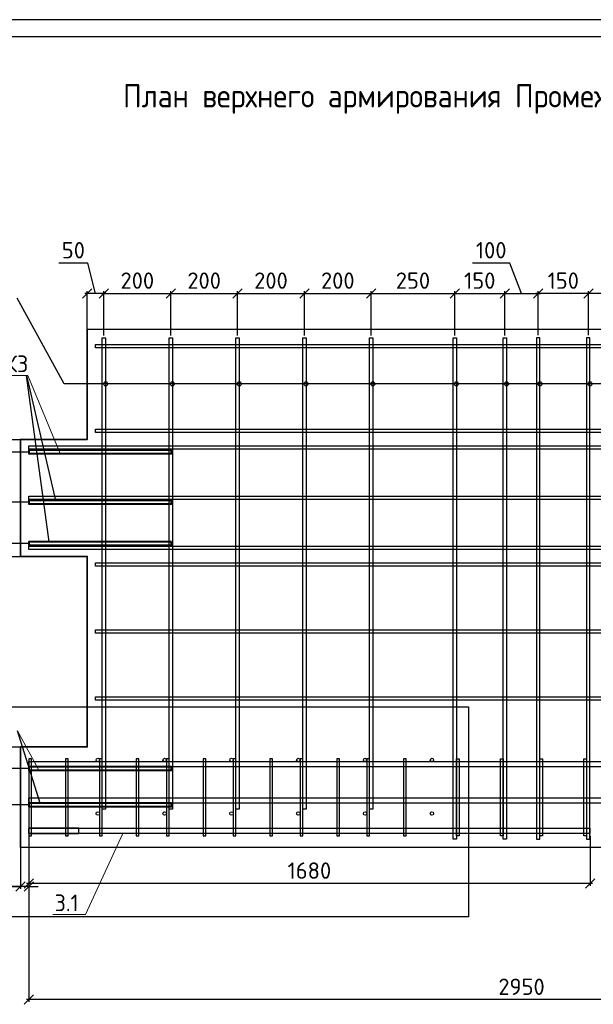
# Model space of a CAD drawing. Header units: millimetres. Extents: x 40580 to 2152466, y -328404 to 177125.
# Tile 231 of 252: x 658857 to 667442, y 162399 to 177125. Entities that reach past the tile are written whole.
import ezdxf

# ---------------------------------------------------------------- set-up
doc = ezdxf.new("R2010")
doc.units = ezdxf.units.MM
doc.linetypes.add('CENTER', pattern=[2, 1.25, -0.25, 0.25, -0.25])
doc.layers.add('11', color=7, linetype='Continuous')
doc.layers.add('Столовая - обозначения', color=7, linetype='Continuous')
for name, color, linetype, lineweight in [('Арм_хомуты', 133, 'Continuous', 18), ('ОСИ', 7, 'CENTER', 15), ('Перекрытие ж_бетон', 250, 'Continuous', 30), ('подоснова', 151, 'Continuous', 5), ('Столовая Двери и окна', 7, 'Continuous', 15), ('ТЕКСТ', 7, 'Continuous', 15)]:
    doc.layers.add(name, color=color, linetype=linetype, lineweight=lineweight)
doc.layers.add('Стена_ бетон несущ.', color=7, linetype='Continuous', lineweight=70, true_color=0xb4b496)
doc.styles.add('GOST-2.304_Type-B', font='GOST_Common.ttf')
doc.styles.get("Standard").update_dxf_attribs({"font": 'isocpeur.ttf'})
doc.styles.add('ГОСТ', font='isocpeur.ttf')
doc.dimstyles.new('Осевые', dxfattribs={"dimscale": 0.7, "dimtxt": 450, "dimasz": 400, "dimexe": 100, "dimexo": 100, "dimgap": 100, "dimtad": 1, "dimdec": 0, "dimzin": 0, "dimdsep": 46, "dimtxsty": 'Standard', "dimblk": 'OBLIQUE', "dimcen": 9, "dimdle": 100, "dimazin": 0, "dimtm": 1e-09, "dimtfac": 1, "dimtdec": 0, "dimtofl": 0, "dimtmove": 0, "dimatfit": 3, "dimfxl": 1, "dimtolj": 1, "dimtzin": 0, "dimarcsym": 0})

# ---------------------------------------------------------------- blocks, each defined once
blk = doc.blocks.new('Штамп')
at = {"layer": '11'}
blk.add_line((311470, 126228), (252070, 126228), dxfattribs=at)
at = {"layer": '11', "lineweight": 30}
blk.add_line((254210, 125978), (311220, 125978), dxfattribs=at)
blk = doc.blocks.new('_OBLIQUE')
at = {"color": 0, "linetype": 'ByBlock'}
blk.add_line((-0.5, -0.5), (0.5, 0.5), dxfattribs=at)
blk = doc.blocks.new('*D6358')
at = {"layer": 'Defpoints', "color": 0, "linetype": 'ByBlock', "lineweight": 25, "ltscale": 13, "transparency": 16777216}
for p in [(658868, 164992), (658993, 164992), (658868, 164160)]:
    blk.add_point(p, dxfattribs=at)
at = {"layer": 'ОСИ', "color": 0, "linetype": 'ByBlock', "lineweight": -2, "ltscale": 13, "transparency": 16777216}
for p, q in [((658868, 164957), (658868, 164125)), ((658993, 164957), (658993, 164125)), ((658083, 164160), (658868, 164160)), ((658868, 164160), (658728, 164160)), ((658993, 164160), (658868, 164160)), ((658993, 164160), (659133, 164160))]:
    blk.add_line(p, q, dxfattribs=at)
at = {"layer": 'ОСИ', "color": 0, "linetype": 'ByBlock', "lineweight": -2, "ltscale": 13, "transparency": 16777216, "xscale": 140, "yscale": 140, "zscale": 140}
blk.add_blockref('_OBLIQUE', (658868, 164160), dxfattribs=at)
at = {"layer": 'ОСИ', "color": 0, "linetype": 'ByBlock', "lineweight": -2, "ltscale": 13, "transparency": 16777216, "xscale": 140, "yscale": 140, "zscale": 140, "rotation": 180}
blk.add_blockref('_OBLIQUE', (658993, 164160), dxfattribs=at)
at = {"layer": 'ОСИ', "color": 0, "linetype": 'ByBlock', "ltscale": 13, "transparency": 16777216, "insert": (658300, 164352), "char_height": 245, "attachment_point": 5}
blk.add_mtext('\\A1;25', dxfattribs=at)
blk = doc.blocks.new('*D6359')
at = {"layer": 'Defpoints', "color": 0, "linetype": 'ByBlock', "lineweight": 25, "ltscale": 13, "transparency": 16777216}
for p in [(658993, 164992), (667393, 164952), (658993, 164205)]:
    blk.add_point(p, dxfattribs=at)
at = {"layer": 'ОСИ', "color": 0, "linetype": 'ByBlock', "lineweight": -2, "ltscale": 13, "transparency": 16777216}
for p, q in [((658993, 164957), (658993, 164170)), ((667393, 164917), (667393, 164170)), ((667428, 164205), (658958, 164205))]:
    blk.add_line(p, q, dxfattribs=at)
at = {"layer": 'ОСИ', "color": 0, "linetype": 'ByBlock', "lineweight": -2, "ltscale": 13, "transparency": 16777216, "xscale": 140, "yscale": 140, "zscale": 140, "rotation": 180}
blk.add_blockref('_OBLIQUE', (658993, 164205), dxfattribs=at)
at = {"layer": 'ОСИ', "color": 0, "linetype": 'ByBlock', "lineweight": -2, "ltscale": 13, "transparency": 16777216, "xscale": 140, "yscale": 140, "zscale": 140}
blk.add_blockref('_OBLIQUE', (667393, 164205), dxfattribs=at)
at = {"layer": 'ОСИ', "color": 0, "linetype": 'ByBlock', "ltscale": 13, "transparency": 16777216, "insert": (663193, 164398), "char_height": 245, "attachment_point": 5}
blk.add_mtext('\\A1;1680', dxfattribs=at)
blk = doc.blocks.new('*D6360')
at = {"layer": 'Defpoints', "color": 0, "linetype": 'ByBlock', "lineweight": 25, "ltscale": 13, "transparency": 16777216}
for p in [(658993, 165447), (673743, 165447), (658993, 162469)]:
    blk.add_point(p, dxfattribs=at)
at = {"layer": 'ОСИ', "color": 0, "linetype": 'ByBlock', "lineweight": -2, "ltscale": 13, "transparency": 16777216}
for p, q in [((658993, 165412), (658993, 162434)), ((673743, 165412), (673743, 162434)), ((673778, 162469), (658958, 162469))]:
    blk.add_line(p, q, dxfattribs=at)
at = {"layer": 'ОСИ', "color": 0, "linetype": 'ByBlock', "lineweight": -2, "ltscale": 13, "transparency": 16777216, "xscale": 140, "yscale": 140, "zscale": 140, "rotation": 180}
blk.add_blockref('_OBLIQUE', (658993, 162469), dxfattribs=at)
at = {"layer": 'ОСИ', "color": 0, "linetype": 'ByBlock', "lineweight": -2, "ltscale": 13, "transparency": 16777216, "xscale": 140, "yscale": 140, "zscale": 140}
blk.add_blockref('_OBLIQUE', (673743, 162469), dxfattribs=at)
at = {"layer": 'ОСИ', "color": 0, "linetype": 'ByBlock', "ltscale": 13, "transparency": 16777216, "insert": (666368, 162661), "char_height": 245, "attachment_point": 5}
blk.add_mtext('\\A1;2950', dxfattribs=at)
blk = doc.blocks.new('*D6209')
at = {"layer": 'Defpoints', "color": 0, "linetype": 'ByBlock', "lineweight": 25, "ltscale": 13, "transparency": 16777216}
for p in [(658351, 170843), (658893, 170843), (659018, 170659)]:
    blk.add_point(p, dxfattribs=at)
at = {"layer": 'ОСИ', "color": 0, "linetype": 'ByBlock', "lineweight": -2, "ltscale": 13, "transparency": 16777216}
for p, q in [((658089, 170830), (658089, 171264)), ((658351, 170751), (658089, 170830)), ((658858, 170843), (658316, 170843)), ((658351, 170624), (658351, 170878)), ((658983, 170659), (658316, 170659))]:
    blk.add_line(p, q, dxfattribs=at)
at = {"layer": 'ОСИ', "color": 0, "linetype": 'ByBlock', "lineweight": -2, "ltscale": 13, "transparency": 16777216, "xscale": 140, "yscale": 140, "zscale": 140}
for p, rotation in [((658351, 170843), 90), ((658351, 170659), 270)]:
    blk.add_blockref('_OBLIQUE', p, dxfattribs=dict(at, rotation=rotation))
at = {"layer": 'ОСИ', "color": 0, "linetype": 'ByBlock', "ltscale": 13, "transparency": 16777216, "insert": (657896, 171047), "char_height": 245, "attachment_point": 5, "rotation": 90}
blk.add_mtext('\\A1;37', dxfattribs=at)
blk = doc.blocks.new('*D6210')
at = {"layer": 'Defpoints', "color": 0, "linetype": 'ByBlock', "lineweight": 25, "ltscale": 13, "transparency": 16777216}
for p in [(659018, 170659), (658351, 169909), (659018, 169909)]:
    blk.add_point(p, dxfattribs=at)
at = {"layer": 'ОСИ', "color": 0, "linetype": 'ByBlock', "lineweight": -2, "ltscale": 13, "transparency": 16777216}
for p, q in [((658351, 170694), (658351, 169874)), ((658983, 170659), (658316, 170659)), ((658983, 169909), (658316, 169909))]:
    blk.add_line(p, q, dxfattribs=at)
at = {"layer": 'ОСИ', "color": 0, "linetype": 'ByBlock', "lineweight": -2, "ltscale": 13, "transparency": 16777216, "xscale": 140, "yscale": 140, "zscale": 140}
for p, rotation in [((658351, 170659), 90), ((658351, 169909), 270)]:
    blk.add_blockref('_OBLIQUE', p, dxfattribs=dict(at, rotation=rotation))
at = {"layer": 'ОСИ', "color": 0, "linetype": 'ByBlock', "ltscale": 13, "transparency": 16777216, "insert": (658159, 170284), "char_height": 245, "attachment_point": 5, "rotation": 90}
blk.add_mtext('\\A1;150', dxfattribs=at)
blk = doc.blocks.new('*D6211')
at = {"layer": 'Defpoints', "color": 0, "linetype": 'ByBlock', "lineweight": 25, "ltscale": 13, "transparency": 16777216}
for p in [(659018, 169909), (658351, 169289), (659018, 169289)]:
    blk.add_point(p, dxfattribs=at)
at = {"layer": 'ОСИ', "color": 0, "linetype": 'ByBlock', "lineweight": -2, "ltscale": 13, "transparency": 16777216}
for p, q in [((658351, 169944), (658351, 169254)), ((658983, 169909), (658316, 169909)), ((658983, 169289), (658316, 169289))]:
    blk.add_line(p, q, dxfattribs=at)
at = {"layer": 'ОСИ', "color": 0, "linetype": 'ByBlock', "lineweight": -2, "ltscale": 13, "transparency": 16777216, "xscale": 140, "yscale": 140, "zscale": 140}
for p, rotation in [((658351, 169909), 90), ((658351, 169289), 270)]:
    blk.add_blockref('_OBLIQUE', p, dxfattribs=dict(at, rotation=rotation))
at = {"layer": 'ОСИ', "color": 0, "linetype": 'ByBlock', "ltscale": 13, "transparency": 16777216, "insert": (658159, 169599), "char_height": 245, "attachment_point": 5, "rotation": 90}
blk.add_mtext('\\A1;124', dxfattribs=at)
blk = doc.blocks.new('*D6212')
at = {"layer": 'Defpoints', "color": 0, "linetype": 'ByBlock', "lineweight": 25, "ltscale": 13, "transparency": 16777216}
for p in [(659018, 169289), (658351, 169093), (659018, 169093)]:
    blk.add_point(p, dxfattribs=at)
at = {"layer": 'ОСИ', "color": 0, "linetype": 'ByBlock', "lineweight": -2, "ltscale": 13, "transparency": 16777216}
for p, q in [((658983, 169289), (658316, 169289)), ((658351, 169324), (658351, 169058)), ((658351, 169191), (657823, 169009)), ((658983, 169093), (658316, 169093)), ((657823, 169009), (657823, 168575))]:
    blk.add_line(p, q, dxfattribs=at)
at = {"layer": 'ОСИ', "color": 0, "linetype": 'ByBlock', "lineweight": -2, "ltscale": 13, "transparency": 16777216, "xscale": 140, "yscale": 140, "zscale": 140}
for p, rotation in [((658351, 169289), 90), ((658351, 169093), 270)]:
    blk.add_blockref('_OBLIQUE', p, dxfattribs=dict(at, rotation=rotation))
at = {"layer": 'ОСИ', "color": 0, "linetype": 'ByBlock', "ltscale": 13, "transparency": 16777216, "insert": (657631, 168792), "char_height": 245, "attachment_point": 5, "rotation": 90}
blk.add_mtext('\\A1;39', dxfattribs=at)
blk = doc.blocks.new('*D6218')
at = {"layer": 'Defpoints', "color": 0, "linetype": 'ByBlock', "lineweight": 25, "ltscale": 13, "transparency": 16777216}
for p in [(667368, 173030), (667368, 172369), (668618, 172368)]:
    blk.add_point(p, dxfattribs=at)
at = {"layer": 'ОСИ', "color": 0, "linetype": 'ByBlock', "lineweight": -2, "ltscale": 13, "transparency": 16777216}
for p, q in [((667368, 172404), (667368, 173065)), ((668618, 172403), (668618, 173065)), ((668653, 173030), (667333, 173030))]:
    blk.add_line(p, q, dxfattribs=at)
at = {"layer": 'ОСИ', "color": 0, "linetype": 'ByBlock', "lineweight": -2, "ltscale": 13, "transparency": 16777216, "xscale": 140, "yscale": 140, "zscale": 140, "rotation": 180}
blk.add_blockref('_OBLIQUE', (667368, 173030), dxfattribs=at)
at = {"layer": 'ОСИ', "color": 0, "linetype": 'ByBlock', "lineweight": -2, "ltscale": 13, "transparency": 16777216, "xscale": 140, "yscale": 140, "zscale": 140}
blk.add_blockref('_OBLIQUE', (668618, 173030), dxfattribs=at)
at = {"layer": 'ОСИ', "color": 0, "linetype": 'ByBlock', "ltscale": 13, "transparency": 16777216, "insert": (667993, 173222), "char_height": 245, "attachment_point": 5}
blk.add_mtext('\\A1;250', dxfattribs=at)
blk = doc.blocks.new('*D6219')
at = {"layer": 'Defpoints', "color": 0, "linetype": 'ByBlock', "lineweight": 25, "ltscale": 13, "transparency": 16777216}
for p in [(666618, 173030), (666618, 172369), (667368, 172369)]:
    blk.add_point(p, dxfattribs=at)
at = {"layer": 'ОСИ', "color": 0, "linetype": 'ByBlock', "lineweight": -2, "ltscale": 13, "transparency": 16777216}
for p, q in [((666618, 172404), (666618, 173065)), ((667368, 172404), (667368, 173065)), ((667403, 173030), (666583, 173030))]:
    blk.add_line(p, q, dxfattribs=at)
at = {"layer": 'ОСИ', "color": 0, "linetype": 'ByBlock', "lineweight": -2, "ltscale": 13, "transparency": 16777216, "xscale": 140, "yscale": 140, "zscale": 140, "rotation": 180}
blk.add_blockref('_OBLIQUE', (666618, 173030), dxfattribs=at)
at = {"layer": 'ОСИ', "color": 0, "linetype": 'ByBlock', "lineweight": -2, "ltscale": 13, "transparency": 16777216, "xscale": 140, "yscale": 140, "zscale": 140}
blk.add_blockref('_OBLIQUE', (667368, 173030), dxfattribs=at)
at = {"layer": 'ОСИ', "color": 0, "linetype": 'ByBlock', "ltscale": 13, "transparency": 16777216, "insert": (666993, 173222), "char_height": 245, "attachment_point": 5}
blk.add_mtext('\\A1;150', dxfattribs=at)
blk = doc.blocks.new('*D6220')
at = {"layer": 'Defpoints', "color": 0, "linetype": 'ByBlock', "lineweight": 25, "ltscale": 13, "transparency": 16777216}
for p in [(659868, 173030), (659868, 172381), (660118, 172368)]:
    blk.add_point(p, dxfattribs=at)
at = {"layer": 'ОСИ', "color": 0, "linetype": 'ByBlock', "lineweight": -2, "ltscale": 13, "transparency": 16777216}
for p, q in [((659878, 173485), (659444, 173485)), ((659993, 173030), (659878, 173485)), ((659868, 172416), (659868, 173065)), ((660118, 172403), (660118, 173065)), ((660153, 173030), (659833, 173030))]:
    blk.add_line(p, q, dxfattribs=at)
at = {"layer": 'ОСИ', "color": 0, "linetype": 'ByBlock', "lineweight": -2, "ltscale": 13, "transparency": 16777216, "xscale": 140, "yscale": 140, "zscale": 140, "rotation": 180}
blk.add_blockref('_OBLIQUE', (659868, 173030), dxfattribs=at)
at = {"layer": 'ОСИ', "color": 0, "linetype": 'ByBlock', "lineweight": -2, "ltscale": 13, "transparency": 16777216, "xscale": 140, "yscale": 140, "zscale": 140}
blk.add_blockref('_OBLIQUE', (660118, 173030), dxfattribs=at)
at = {"layer": 'ОСИ', "color": 0, "linetype": 'ByBlock', "ltscale": 13, "transparency": 16777216, "insert": (659661, 173677), "char_height": 245, "attachment_point": 5}
blk.add_mtext('\\A1;50', dxfattribs=at)
blk = doc.blocks.new('*D6221')
at = {"layer": 'Defpoints', "color": 0, "linetype": 'ByBlock', "lineweight": 25, "ltscale": 13, "transparency": 16777216}
for p in [(661118, 173030), (660118, 172368), (661118, 172368)]:
    blk.add_point(p, dxfattribs=at)
at = {"layer": 'ОСИ', "color": 0, "linetype": 'ByBlock', "lineweight": -2, "ltscale": 13, "transparency": 16777216}
for p, q in [((660118, 172403), (660118, 173065)), ((661118, 172403), (661118, 173065)), ((660083, 173030), (661153, 173030))]:
    blk.add_line(p, q, dxfattribs=at)
at = {"layer": 'ОСИ', "color": 0, "linetype": 'ByBlock', "lineweight": -2, "ltscale": 13, "transparency": 16777216, "xscale": 140, "yscale": 140, "zscale": 140, "rotation": 180}
blk.add_blockref('_OBLIQUE', (660118, 173030), dxfattribs=at)
at = {"layer": 'ОСИ', "color": 0, "linetype": 'ByBlock', "lineweight": -2, "ltscale": 13, "transparency": 16777216, "xscale": 140, "yscale": 140, "zscale": 140}
blk.add_blockref('_OBLIQUE', (661118, 173030), dxfattribs=at)
at = {"layer": 'ОСИ', "color": 0, "linetype": 'ByBlock', "ltscale": 13, "transparency": 16777216, "insert": (660618, 173222), "char_height": 245, "attachment_point": 5}
blk.add_mtext('\\A1;200', dxfattribs=at)
blk = doc.blocks.new('*D6222')
at = {"layer": 'Defpoints', "color": 0, "linetype": 'ByBlock', "lineweight": 25, "ltscale": 13, "transparency": 16777216}
for p in [(662118, 173030), (661118, 172368), (662118, 172368)]:
    blk.add_point(p, dxfattribs=at)
at = {"layer": 'ОСИ', "color": 0, "linetype": 'ByBlock', "lineweight": -2, "ltscale": 13, "transparency": 16777216}
for p, q in [((661118, 172403), (661118, 173065)), ((662118, 172403), (662118, 173065)), ((661083, 173030), (662153, 173030))]:
    blk.add_line(p, q, dxfattribs=at)
at = {"layer": 'ОСИ', "color": 0, "linetype": 'ByBlock', "lineweight": -2, "ltscale": 13, "transparency": 16777216, "xscale": 140, "yscale": 140, "zscale": 140, "rotation": 180}
blk.add_blockref('_OBLIQUE', (661118, 173030), dxfattribs=at)
at = {"layer": 'ОСИ', "color": 0, "linetype": 'ByBlock', "lineweight": -2, "ltscale": 13, "transparency": 16777216, "xscale": 140, "yscale": 140, "zscale": 140}
blk.add_blockref('_OBLIQUE', (662118, 173030), dxfattribs=at)
at = {"layer": 'ОСИ', "color": 0, "linetype": 'ByBlock', "ltscale": 13, "transparency": 16777216, "insert": (661618, 173222), "char_height": 245, "attachment_point": 5}
blk.add_mtext('\\A1;200', dxfattribs=at)
blk = doc.blocks.new('*D6223')
at = {"layer": 'Defpoints', "color": 0, "linetype": 'ByBlock', "lineweight": 25, "ltscale": 13, "transparency": 16777216}
for p in [(663118, 173030), (662118, 172368), (663118, 172368)]:
    blk.add_point(p, dxfattribs=at)
at = {"layer": 'ОСИ', "color": 0, "linetype": 'ByBlock', "lineweight": -2, "ltscale": 13, "transparency": 16777216}
for p, q in [((662118, 172403), (662118, 173065)), ((663118, 172403), (663118, 173065)), ((662083, 173030), (663153, 173030))]:
    blk.add_line(p, q, dxfattribs=at)
at = {"layer": 'ОСИ', "color": 0, "linetype": 'ByBlock', "lineweight": -2, "ltscale": 13, "transparency": 16777216, "xscale": 140, "yscale": 140, "zscale": 140, "rotation": 180}
blk.add_blockref('_OBLIQUE', (662118, 173030), dxfattribs=at)
at = {"layer": 'ОСИ', "color": 0, "linetype": 'ByBlock', "lineweight": -2, "ltscale": 13, "transparency": 16777216, "xscale": 140, "yscale": 140, "zscale": 140}
blk.add_blockref('_OBLIQUE', (663118, 173030), dxfattribs=at)
at = {"layer": 'ОСИ', "color": 0, "linetype": 'ByBlock', "ltscale": 13, "transparency": 16777216, "insert": (662618, 173222), "char_height": 245, "attachment_point": 5}
blk.add_mtext('\\A1;200', dxfattribs=at)
blk = doc.blocks.new('*D6224')
at = {"layer": 'Defpoints', "color": 0, "linetype": 'ByBlock', "lineweight": 25, "ltscale": 13, "transparency": 16777216}
for p in [(664118, 173030), (663118, 172368), (664118, 172368)]:
    blk.add_point(p, dxfattribs=at)
at = {"layer": 'ОСИ', "color": 0, "linetype": 'ByBlock', "lineweight": -2, "ltscale": 13, "transparency": 16777216}
for p, q in [((663118, 172403), (663118, 173065)), ((664118, 172403), (664118, 173065)), ((663083, 173030), (664153, 173030))]:
    blk.add_line(p, q, dxfattribs=at)
at = {"layer": 'ОСИ', "color": 0, "linetype": 'ByBlock', "lineweight": -2, "ltscale": 13, "transparency": 16777216, "xscale": 140, "yscale": 140, "zscale": 140, "rotation": 180}
blk.add_blockref('_OBLIQUE', (663118, 173030), dxfattribs=at)
at = {"layer": 'ОСИ', "color": 0, "linetype": 'ByBlock', "lineweight": -2, "ltscale": 13, "transparency": 16777216, "xscale": 140, "yscale": 140, "zscale": 140}
blk.add_blockref('_OBLIQUE', (664118, 173030), dxfattribs=at)
at = {"layer": 'ОСИ', "color": 0, "linetype": 'ByBlock', "ltscale": 13, "transparency": 16777216, "insert": (663618, 173222), "char_height": 245, "attachment_point": 5}
blk.add_mtext('\\A1;200', dxfattribs=at)
blk = doc.blocks.new('*D6225')
at = {"layer": 'Defpoints', "color": 0, "linetype": 'ByBlock', "lineweight": 25, "ltscale": 13, "transparency": 16777216}
for p in [(665368, 173030), (664118, 172368), (665368, 172368)]:
    blk.add_point(p, dxfattribs=at)
at = {"layer": 'ОСИ', "color": 0, "linetype": 'ByBlock', "lineweight": -2, "ltscale": 13, "transparency": 16777216}
for p, q in [((664118, 172403), (664118, 173065)), ((665368, 172403), (665368, 173065)), ((664083, 173030), (665403, 173030))]:
    blk.add_line(p, q, dxfattribs=at)
at = {"layer": 'ОСИ', "color": 0, "linetype": 'ByBlock', "lineweight": -2, "ltscale": 13, "transparency": 16777216, "xscale": 140, "yscale": 140, "zscale": 140, "rotation": 180}
blk.add_blockref('_OBLIQUE', (664118, 173030), dxfattribs=at)
at = {"layer": 'ОСИ', "color": 0, "linetype": 'ByBlock', "lineweight": -2, "ltscale": 13, "transparency": 16777216, "xscale": 140, "yscale": 140, "zscale": 140}
blk.add_blockref('_OBLIQUE', (665368, 173030), dxfattribs=at)
at = {"layer": 'ОСИ', "color": 0, "linetype": 'ByBlock', "ltscale": 13, "transparency": 16777216, "insert": (664743, 173222), "char_height": 245, "attachment_point": 5}
blk.add_mtext('\\A1;250', dxfattribs=at)
blk = doc.blocks.new('*D6226')
at = {"layer": 'Defpoints', "color": 0, "linetype": 'ByBlock', "lineweight": 25, "ltscale": 13, "transparency": 16777216}
for p in [(666118, 173030), (665368, 172368), (666118, 172368)]:
    blk.add_point(p, dxfattribs=at)
at = {"layer": 'ОСИ', "color": 0, "linetype": 'ByBlock', "lineweight": -2, "ltscale": 13, "transparency": 16777216}
for p, q in [((665368, 172403), (665368, 173065)), ((666118, 172403), (666118, 173065)), ((665333, 173030), (666153, 173030))]:
    blk.add_line(p, q, dxfattribs=at)
at = {"layer": 'ОСИ', "color": 0, "linetype": 'ByBlock', "lineweight": -2, "ltscale": 13, "transparency": 16777216, "xscale": 140, "yscale": 140, "zscale": 140, "rotation": 180}
blk.add_blockref('_OBLIQUE', (665368, 173030), dxfattribs=at)
at = {"layer": 'ОСИ', "color": 0, "linetype": 'ByBlock', "lineweight": -2, "ltscale": 13, "transparency": 16777216, "xscale": 140, "yscale": 140, "zscale": 140}
blk.add_blockref('_OBLIQUE', (666118, 173030), dxfattribs=at)
at = {"layer": 'ОСИ', "color": 0, "linetype": 'ByBlock', "ltscale": 13, "transparency": 16777216, "insert": (665743, 173222), "char_height": 245, "attachment_point": 5}
blk.add_mtext('\\A1;150', dxfattribs=at)
blk = doc.blocks.new('*D6227')
at = {"layer": 'Defpoints', "color": 0, "linetype": 'ByBlock', "lineweight": 25, "ltscale": 13, "transparency": 16777216}
for p in [(666618, 173030), (666118, 172368), (666618, 172369)]:
    blk.add_point(p, dxfattribs=at)
at = {"layer": 'ОСИ', "color": 0, "linetype": 'ByBlock', "lineweight": -2, "ltscale": 13, "transparency": 16777216}
for p, q in [((666192, 173485), (665636, 173485)), ((666368, 173030), (666192, 173485)), ((666118, 172403), (666118, 173065)), ((666618, 172404), (666618, 173065)), ((666083, 173030), (666653, 173030))]:
    blk.add_line(p, q, dxfattribs=at)
at = {"layer": 'ОСИ', "color": 0, "linetype": 'ByBlock', "lineweight": -2, "ltscale": 13, "transparency": 16777216, "xscale": 140, "yscale": 140, "zscale": 140, "rotation": 180}
blk.add_blockref('_OBLIQUE', (666118, 173030), dxfattribs=at)
at = {"layer": 'ОСИ', "color": 0, "linetype": 'ByBlock', "lineweight": -2, "ltscale": 13, "transparency": 16777216, "xscale": 140, "yscale": 140, "zscale": 140}
blk.add_blockref('_OBLIQUE', (666618, 173030), dxfattribs=at)
at = {"layer": 'ОСИ', "color": 0, "linetype": 'ByBlock', "ltscale": 13, "transparency": 16777216, "insert": (665914, 173677), "char_height": 245, "attachment_point": 5}
blk.add_mtext('\\A1;100', dxfattribs=at)
blk = doc.blocks.new('*D6239')
at = {"layer": 'Defpoints', "color": 0, "linetype": 'ByBlock', "lineweight": 25, "ltscale": 13, "transparency": 16777216}
for p in [(658351, 165927), (659018, 165927), (659018, 165382)]:
    blk.add_point(p, dxfattribs=at)
at = {"layer": 'ОСИ', "color": 0, "linetype": 'ByBlock', "lineweight": -2, "ltscale": 13, "transparency": 16777216}
for p, q in [((658983, 165927), (658316, 165927)), ((658351, 165347), (658351, 165962)), ((658983, 165382), (658316, 165382))]:
    blk.add_line(p, q, dxfattribs=at)
at = {"layer": 'ОСИ', "color": 0, "linetype": 'ByBlock', "lineweight": -2, "ltscale": 13, "transparency": 16777216, "xscale": 140, "yscale": 140, "zscale": 140}
for p, rotation in [((658351, 165927), 90), ((658351, 165382), 270)]:
    blk.add_blockref('_OBLIQUE', p, dxfattribs=dict(at, rotation=rotation))
at = {"layer": 'ОСИ', "color": 0, "linetype": 'ByBlock', "ltscale": 13, "transparency": 16777216, "insert": (658159, 165655), "char_height": 245, "attachment_point": 5, "rotation": 90}
blk.add_mtext('\\A1;109', dxfattribs=at)
blk = doc.blocks.new('*D6240')
at = {"layer": 'Defpoints', "color": 0, "linetype": 'ByBlock', "lineweight": 25, "ltscale": 13, "transparency": 16777216}
for p in [(658351, 166243), (658893, 166243), (659018, 165927)]:
    blk.add_point(p, dxfattribs=at)
at = {"layer": 'ОСИ', "color": 0, "linetype": 'ByBlock', "lineweight": -2, "ltscale": 13, "transparency": 16777216}
for p, q in [((657953, 166273), (657953, 166707)), ((658351, 166085), (657953, 166273)), ((658351, 165892), (658351, 166278)), ((658858, 166243), (658316, 166243)), ((658983, 165927), (658316, 165927))]:
    blk.add_line(p, q, dxfattribs=at)
at = {"layer": 'ОСИ', "color": 0, "linetype": 'ByBlock', "lineweight": -2, "ltscale": 13, "transparency": 16777216, "xscale": 140, "yscale": 140, "zscale": 140}
for p, rotation in [((658351, 166243), 90), ((658351, 165927), 270)]:
    blk.add_blockref('_OBLIQUE', p, dxfattribs=dict(at, rotation=rotation))
at = {"layer": 'ОСИ', "color": 0, "linetype": 'ByBlock', "ltscale": 13, "transparency": 16777216, "insert": (657760, 166490), "char_height": 245, "attachment_point": 5, "rotation": 90}
blk.add_mtext('\\A1;63', dxfattribs=at)

msp = doc.modelspace()

# ---------------------------------------------------------------- linework, layer by layer
at = {"layer": 'Арм_хомуты', "color": 18, "lineweight": 40, "true_color": 0x000000}
for points in [[(661130.891, 170684.231), (658992.765, 170684.231), (658992.765, 170634.231), (661130.891, 170634.231)], [(661130.891, 169934.231), (658992.765, 169934.231), (658992.765, 169884.231), (661130.891, 169884.231)], [(661130.891, 169314.231), (658992.765, 169314.231), (658992.765, 169264.231), (661130.891, 169264.231)], [(661130.891, 165952.311), (658992.765, 165952.311), (658992.765, 165902.311), (661130.891, 165902.311)], [(661130.891, 165406.913), (658992.765, 165406.913), (658992.765, 165356.913), (661130.891, 165356.913)]]:
    msp.add_lwpolyline(points, close=True, dxfattribs=at)
at = {"layer": 'Перекрытие ж_бетон', "color": 18, "linetype": 'Continuous', "lineweight": 25, "true_color": 0x000000}
for points in [[(660092.765, 165317.372), (660092.765, 172368.483), (660142.765, 172368.483), (660142.765, 165317.372)], [(661092.765, 165319.241), (661092.765, 172368.483), (661142.765, 172368.483), (661142.765, 165319.241)], [(662092.765, 165319.241), (662092.765, 172368.483), (662142.765, 172368.483), (662142.765, 165319.241)], [(663092.765, 165319.241), (663092.765, 172368.483), (663142.765, 172368.483), (663142.765, 165319.241)], [(664092.765, 165319.241), (664092.765, 172368.483), (664142.765, 172368.483), (664142.765, 165319.241)], [(665342.603, 164870.318), (665342.765, 172368.483), (665392.765, 172368.483), (665392.603, 164870.318)], [(666092.603, 164870.318), (666092.765, 172368.483), (666142.765, 172368.483), (666142.603, 164870.318)], [(666642.603, 164870.318), (666642.765, 172368.483), (666592.765, 172368.483), (666592.603, 164870.318)], [(667392.603, 164870.318), (667392.765, 172368.483), (667342.765, 172368.483), (667342.603, 164870.318)], [(659992.765, 172269.231), (672767.765, 172269.231), (672767.765, 172219.231), (659992.765, 172219.231)], [(659992.765, 170999.231), (672767.765, 170999.231), (672767.765, 170949.231), (659992.765, 170949.231)], [(658992.765, 170749.231), (673742.765, 170749.231), (673742.765, 170699.231), (658992.765, 170699.231)], [(658992.765, 169999.231), (673742.765, 169999.231), (673742.765, 169949.231), (658992.765, 169949.231)], [(658992.765, 169249.231), (673742.765, 169249.231), (673742.765, 169199.231), (658992.765, 169199.231)], [(659992.765, 168999.231), (672767.765, 168999.231), (672767.765, 168949.231), (659992.765, 168949.231)], [(659992.765, 167999.231), (672767.765, 167999.231), (672767.765, 167949.231), (659992.765, 167949.231)], [(659992.765, 166999.231), (672767.765, 166999.231), (672767.765, 166949.231), (659992.765, 166949.231)]]:
    msp.add_lwpolyline(points, close=True, dxfattribs=at)
at = {"layer": 'Перекрытие ж_бетон', "color": 18, "linetype": 'Continuous', "lineweight": 30, "true_color": 0x000000}
for points in [[(658992.765, 166032.311), (673742.765, 166032.311), (673742.765, 165952.311), (658992.765, 165952.311)], [(658992.765, 165486.913), (673742.765, 165486.913), (673742.765, 165406.913), (658992.765, 165406.913)], [(658992.765, 165032.346), (667392.606, 165032.346), (667392.606, 164952.346), (658992.765, 164952.346)], [(659742.689, 165032.346), (658992.765, 165032.346), (658992.765, 164952.346), (659742.689, 164952.346)]]:
    msp.add_lwpolyline(points, close=True, dxfattribs=at)
at = {"layer": 'подоснова', "color": 18, "lineweight": 15, "ltscale": 0.3, "true_color": 0x000000}
for p, q in [((658980.522, 171803.186), (658980.422, 171803.186)), ((659842.424, 163741.281), (659746.96, 163741.281))]:
    msp.add_line(p, q, dxfattribs=at)
for points in [[(658980.422, 171803.186), (658460.422, 171803.186)], [(659462.229, 170634.231), (658980.522, 171803.186)], [(659141.716, 165902.311), (658826.13, 166488.67)], [(660401.174, 164952.346), (659842.424, 163741.281)], [(659746.96, 163741.281), (659351.96, 163741.281)]]:
    msp.add_lwpolyline(points, dxfattribs=at)
at = {"layer": 'Стена_ бетон несущ.', "color": 18, "linetype": 'Continuous', "lineweight": 35, "true_color": 0x000000, "transparency": 33554687}
msp.add_lwpolyline([(659867.765, 172497.37), (659867.765, 170847.37), (658867.765, 170847.37), (658867.765, 169097.37), (659867.765, 169097.37), (659867.765, 166247.37), (658867.765, 166247.37), (658867.765, 164747.37), (672867.765, 164743.407), (673867.765, 164743.407), (673867.765, 166243.407), (672867.765, 166243.407), (672867.765, 169093.407), (673867.765, 169093.407), (673867.765, 170843.407), (672867.765, 170843.407), (672867.765, 172493.407), (659867.765, 172497.37)], dxfattribs=at)
at = {"layer": 'Столовая Двери и окна', "color": 18, "lineweight": 25, "true_color": 0x000000}
for p, q in [((659524.929, 171678.366), (658821.332, 172958.7)), ((659296.692, 169314.231), (658960.422, 171803.186)), ((658960.422, 171803.186), (659395.204, 169934.231)), ((672592.765, 171678.366), (659524.929, 171678.366)), ((659165.585, 165406.913), (658826.13, 166488.67))]:
    msp.add_line(p, q, dxfattribs=at)
at = {"layer": 'Столовая Двери и окна', "color": 251, "lineweight": 25, "true_color": 0x636466}
msp.add_lwpolyline([(657435.529, 166845.762), (665573.983, 166845.762), (665573.983, 163707.827), (657435.529, 163707.827)], close=True, dxfattribs=at)
at = {"layer": 'Столовая Двери и окна', "color": 18, "lineweight": 30, "true_color": 0x000000}
for points in [[(658992.765, 166067.547), (658992.765, 164916.814), (659032.765, 164916.814), (659032.765, 166067.547)], [(659542.765, 166067.547), (659542.765, 164916.814), (659582.765, 164916.814), (659582.765, 166067.547)], [(660052.765, 166067.547), (660052.765, 164916.828), (660092.765, 164916.828), (660092.765, 166067.547)], [(660602.765, 166067.547), (660602.765, 164916.828), (660642.765, 164916.828), (660642.765, 166067.547)], [(661052.765, 166067.547), (661052.765, 164916.828), (661092.765, 164916.828), (661092.765, 166067.547)], [(661602.765, 166067.547), (661602.765, 164916.828), (661642.765, 164916.828), (661642.765, 166067.547)], [(662052.765, 166067.547), (662052.765, 164916.828), (662092.765, 164916.828), (662092.765, 166067.547)], [(662602.765, 166067.547), (662602.765, 164916.828), (662642.765, 164916.828), (662642.765, 166067.547)], [(663052.765, 166067.547), (663052.765, 164916.828), (663092.765, 164916.828), (663092.765, 166067.547)], [(663602.765, 166067.547), (663602.765, 164916.828), (663642.765, 164916.828), (663642.765, 166067.547)], [(664052.765, 166067.547), (664052.765, 164916.828), (664092.765, 164916.828), (664092.765, 166067.547)], [(664602.765, 166067.547), (664602.765, 164916.828), (664642.765, 164916.828), (664642.765, 166067.547)], [(665432.609, 166067.561), (665432.609, 164916.828), (665392.609, 164916.828), (665392.609, 166067.561)], [(666092.629, 166067.547), (666092.629, 164916.814), (666052.629, 164916.814), (666052.629, 166067.547)], [(666682.626, 166067.547), (666682.626, 164916.814), (666642.626, 164916.814), (666642.626, 166067.547)], [(667342.608, 166067.547), (667342.608, 164916.814), (667302.608, 164916.814), (667302.608, 166067.547)]]:
    msp.add_lwpolyline(points, close=True, dxfattribs=at)
for centre, radius in [((660142.765, 171678.366), 30.99), ((661142.765, 171678.366), 30.99), ((662142.765, 171678.366), 30.99), ((663142.765, 171678.366), 30.99), ((664142.765, 171678.366), 30.99), ((665392.75, 171678.366), 30.99), ((666142.75, 171678.366), 30.99), ((666642.75, 171678.366), 30.99), ((667392.75, 171678.366), 30.99), ((660027.029, 166052.181), 25.736), ((661027.029, 166052.181), 25.736), ((662027.029, 166052.181), 25.736), ((663027.029, 166052.181), 25.736), ((664027.029, 166052.181), 25.736), ((665027.029, 166052.181), 25.736), ((660027.029, 165252.614), 25.736), ((661027.029, 165252.614), 25.736), ((662027.029, 165252.614), 25.736), ((663027.029, 165252.614), 25.736), ((664027.029, 165252.614), 25.736), ((665027.029, 165252.614), 25.736)]:
    msp.add_circle(centre, radius, dxfattribs=at)

# ---------------------------------------------------------------- block references
at = {"layer": 'Столовая - обозначения', "color": 18, "lineweight": 20, "true_color": 0x000000}
msp.add_blockref('Штамп', (381519.945, 50897.048), dxfattribs=at)

# ---------------------------------------------------------------- texts
at = {"layer": 'подоснова', "color": 18, "ltscale": 0.3, "true_color": 0x000000, "char_height": 250, "attachment_point": 2, "style": 'GOST-2.304_Type-B'}
for s, insert in [('СК3 ', (658730.422, 172103.186)), ('3.1', (659559.46, 164041.281))]:
    msp.add_mtext(s, dxfattribs=dict(at, insert=insert))
at = {"layer": 'ТЕКСТ', "color": 18, "ltscale": 6, "true_color": 0x000000, "insert": (666338.337, 176161.969), "char_height": 350, "width": 12142.26589, "attachment_point": 2, "style": 'ГОСТ'}
msp.add_mtext('{\\W0.9;План верхнего армирования Промежуточной площадки №4 }', dxfattribs=at)

# ---------------------------------------------------------------- dimensions: what is measured, and where the dimension line sits
at = {"layer": 'ОСИ', "color": 18, "linetype": 'ByBlock', "ltscale": 13, "true_color": 0x000000}
dim = msp.add_linear_dim(base=(659867.765, 173029.616), p1=(660117.765, 172368.483), p2=(659867.765, 172380.916), dimstyle='Осевые', override={"dimtxt": 350, "dimasz": 200, "dimexe": 50, "dimexo": 50, "dimlfac": 0.2, "dimdle": 50, "dimtmove": 1}, dxfattribs=at)
dim.commit()
dim.dimension.update_dxf_attribs({"geometry": '*D6220', "text_midpoint": (659808.219, 173484.616), "dimtype": 160})
for base, p1, p2, angle, picture, middle in [((666617.765, 173029.729), (666117.765, 172368.483), (666617.765, 172368.613), 180, '*D6227', (666122.015, 173484.729)), ((658351.201, 169093.407), (659017.765, 169289.231), (659017.765, 169093.407), 90, '*D6212', (657823.047, 168938.839)), ((658351.201, 166243.407), (659017.765, 165927.311), (658892.765, 166243.407), 90, '*D6240', (657952.53, 166343.445)), ((658351.201, 165927.311), (659017.765, 165381.913), (659017.765, 165927.311), 90, '*D6239', (658351.201, 165654.612)), ((658867.765, 164159.816), (658992.765, 164992.346), (658867.765, 164992.346), 180, '*D6358', (658299.803, 164145.126))]:
    dim = msp.add_linear_dim(base=base, p1=p1, p2=p2, angle=angle, dimstyle='Осевые', override={"dimtxt": 350, "dimasz": 200, "dimexe": 50, "dimexo": 50, "dimlfac": 0.2, "dimdle": 50, "dimtmove": 1}, dxfattribs=at)
    dim.commit()
    dim.dimension.update_dxf_attribs({"geometry": picture, "text_midpoint": middle, "dimtype": 160})
for base, p1, p2, picture, middle in [((661117.765, 173029.616), (660117.765, 172368.483), (661117.765, 172368.483), '*D6221', (660617.765, 173222.116)), ((662117.765, 173029.616), (661117.765, 172368.483), (662117.765, 172368.483), '*D6222', (661617.765, 173222.116)), ((663117.765, 173029.616), (662117.765, 172368.483), (663117.765, 172368.483), '*D6223', (662617.765, 173222.116)), ((664117.765, 173029.616), (663117.765, 172368.483), (664117.765, 172368.483), '*D6224', (663617.765, 173222.116)), ((665367.765, 173029.616), (664117.765, 172368.483), (665367.765, 172368.483), '*D6225', (664742.765, 173222.116)), ((666117.765, 173029.729), (665367.765, 172368.483), (666117.765, 172368.483), '*D6226', (665742.765, 173222.229))]:
    dim = msp.add_linear_dim(base=base, p1=p1, p2=p2, dimstyle='Осевые', override={"dimtxt": 350, "dimasz": 200, "dimexe": 50, "dimexo": 50, "dimlfac": 0.2, "dimdle": 50, "dimtmove": 1}, dxfattribs=at)
    dim.commit()
    dim.dimension.update_dxf_attribs({"geometry": picture, "text_midpoint": middle})
for base, p1, p2, angle, picture, middle in [((666617.765, 173029.729), (667367.765, 172368.597), (666617.765, 172368.613), 180, '*D6219', (666992.765, 173222.229)), ((667367.765, 173029.616), (668617.765, 172368.483), (667367.765, 172368.597), 180, '*D6218', (667992.765, 173222.116)), ((658351.201, 170843.407), (659017.765, 170659.231), (658892.765, 170843.407), 90, '*D6209', (657896.201, 170900.069)), ((658351.201, 169909.231), (659017.765, 170659.231), (659017.765, 169909.231), 90, '*D6210', (658158.701, 170284.231)), ((658351.201, 169289.231), (659017.765, 169909.231), (659017.765, 169289.231), 90, '*D6211', (658158.701, 169599.231)), ((658992.765, 162468.606), (673742.765, 165446.913), (658992.765, 165446.913), 180, '*D6360', (666367.765, 162661.106)), ((658992.765, 164205.009), (667392.606, 164952.346), (658992.765, 164992.346), 180, '*D6359', (663192.685, 164397.509))]:
    dim = msp.add_linear_dim(base=base, p1=p1, p2=p2, angle=angle, dimstyle='Осевые', override={"dimtxt": 350, "dimasz": 200, "dimexe": 50, "dimexo": 50, "dimlfac": 0.2, "dimdle": 50, "dimtmove": 1}, dxfattribs=at)
    dim.commit()
    dim.dimension.update_dxf_attribs({"geometry": picture, "text_midpoint": middle})

doc.saveas('drawing.dxf')
